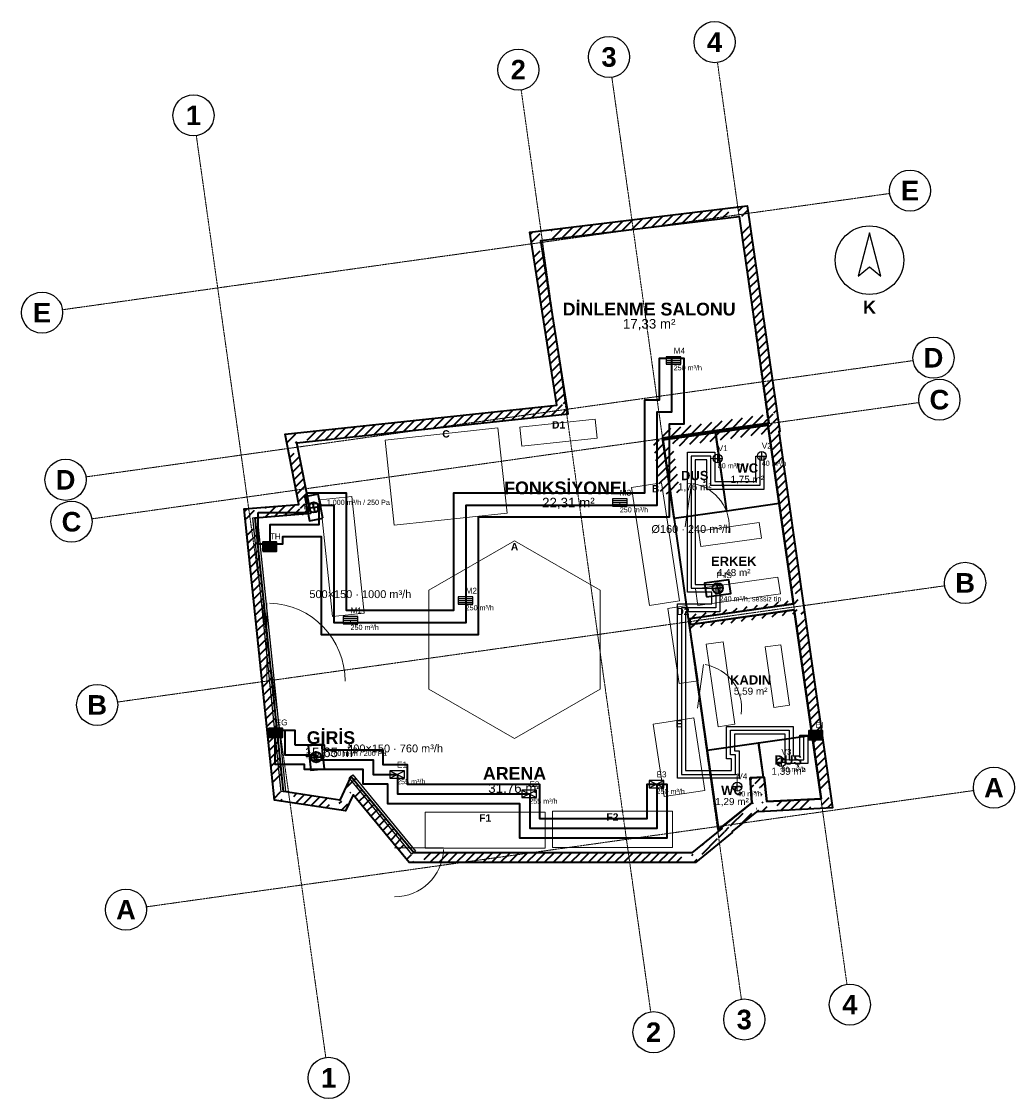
# Model space of a CAD drawing. Header units: millimetres. Extents: x -4770 to 15512, y -5017 to 16972.
import ezdxf
from ezdxf.enums import TextEntityAlignment as Align

# ---------------------------------------------------------------- set-up
doc = ezdxf.new("R2010")
doc.units = ezdxf.units.MM
doc.linetypes.add('DASHDOT', pattern=[3.556, 2.54, -0.508, 0, -0.508])
doc.linetypes.add('DASHED', pattern=[1.524, 1.27, -0.254])
for name, color, linetype, lineweight in [('A-CEPHE', 5, 'Continuous', 25), ('A-DUVAR-MEVCUT', 8, 'Continuous', 35), ('A-DUVAR-YENI', 1, 'Continuous', 35), ('A-EKIPMAN', 9, 'Continuous', 18), ('A-KAPI', 8, 'Continuous', 18), ('A-MOBILYA', 9, 'Continuous', 18), ('A-YAZI', 7, 'Continuous', 13), ('G-AKS-BALON', 8, 'Continuous', 25), ('G-AKS-HAT', 8, 'DASHDOT', 18), ('G-KUZEY', 7, 'Continuous', 25), ('M-HAVA-BESLEME', 3, 'Continuous', 35), ('M-HAVA-BRANSMAN', 3, 'DASHED', 18), ('M-HAVA-CIHAZ', 2, 'Continuous', 35), ('M-HAVA-EGZOZ', 1, 'Continuous', 35), ('M-HAVA-ISLAK', 6, 'Continuous', 25), ('M-HAVA-MENFEZ', 3, 'Continuous', 25), ('M-YAZI', 7, 'Continuous', 13)]:
    doc.layers.add(name, color=color, linetype=linetype, lineweight=lineweight)
doc.styles.add('GYM', font='arial.ttf')
doc.styles.add('GYM-B', font='arialbd.ttf')

# ---------------------------------------------------------------- blocks, each defined once
blk = doc.blocks.new('G_KUZEY')
blk.add_lwpolyline([(0, 560), (-230, -330), (0, -140), (230, -330)], close=True)
blk.add_circle((0, 0), 700)
at = {"style": 'GYM-B'}
blk.add_text('K', height=260, dxfattribs=at).set_placement((0, -960), align=Align.MIDDLE_CENTER)
blk = doc.blocks.new('M_MENFEZ_BESLEME')
for p, q in [((-150, 40), (150, 40)), ((-150, 0), (150, 0)), ((-150, -40), (150, -40))]:
    blk.add_line(p, q)
blk.add_lwpolyline([(-150, -75), (150, -75), (150, 75), (-150, 75)], close=True)
at = {"style": 'GYM'}
for tag, p, height in [('KOD', (0, 140), 120), ('DEBI', (0, -200), 105)]:
    blk.add_attdef(tag, p, '', height=height, dxfattribs=at)
blk = doc.blocks.new('M_MENFEZ_EGZOZ')
for p, q in [((-150, -75), (150, 75)), ((-150, 75), (150, -75))]:
    blk.add_line(p, q)
blk.add_lwpolyline([(-150, -75), (150, -75), (150, 75), (-150, 75)], close=True)
at = {"style": 'GYM'}
for tag, p, height in [('KOD', (0, 140), 120), ('DEBI', (0, -200), 105)]:
    blk.add_attdef(tag, p, '', height=height, dxfattribs=at)
blk = doc.blocks.new('M_VALF')
for p, q in [((-90, 0), (90, 0)), ((0, -90), (0, 90))]:
    blk.add_line(p, q)
blk.add_circle((0, 0), 90)
at = {"style": 'GYM'}
for tag, p, height in [('KOD', (0, 150), 120), ('DEBI', (0, -200), 105)]:
    blk.add_attdef(tag, p, '', height=height, dxfattribs=at)
blk = doc.blocks.new('M_FAN')
for q in [(-105, 0), (0, 105), (105, 0), (0, -105)]:
    blk.add_line((0, 0), q)
blk.add_lwpolyline([(-250, -140), (250, -140), (250, 140), (-250, 140)], close=True)
blk.add_circle((0, 0), 105)
at = {"style": 'GYM'}
for tag, p, height in [('KOD', (0, 210), 120), ('TANIM', (0, -270), 105)]:
    blk.add_attdef(tag, p, '', height=height, dxfattribs=at)
blk = doc.blocks.new('M_PANJUR')
for p, q in [((-140, 64), (140, 64)), ((-140, 32), (140, 32)), ((-140, 0), (140, 0)), ((-140, -32), (140, -32)), ((-140, -64), (140, -64))]:
    blk.add_line(p, q)
blk.add_lwpolyline([(-140, -90), (140, -90), (140, 90), (-140, 90)], close=True)
at = {"style": 'GYM'}
blk.add_attdef('KOD', (0, 150), '', height=120, dxfattribs=at)

msp = doc.modelspace()

# ---------------------------------------------------------------- hatches: boundary and pattern name
at = {"layer": 'A-DUVAR-MEVCUT'}
h = msp.add_hatch(dxfattribs=at)
h.set_pattern_fill('ANSI31', scale=40)
h.paths.add_polyline_path([(11012, 4959), (11563, 1104), (11761, 1132), (11210, 4987)])
h.paths.add_polyline_path([(11353, 1093), (11563, 1104), (11533, 1314), (11735, 1314), (11773, 1048), (11773, 915), (11377, 894), (11353, 894)])
h.paths.add_polyline_path([(11563, 1104), (10456, 1046), (10466, 846), (11573, 904)])
h.paths.add_polyline_path([(10432, 1256), (10456, 1046), (10666, 1057), (10666, 857), (10278, 836), (10275, 862), (10246, 839), (10246, 1256)])
h.paths.add_polyline_path([(10456, 1046), (10400, 1542), (10201, 1520), (10257, 1024)])
h.paths.add_polyline_path([(10190, 1332), (10190, 1535), (10400, 1542), (10424, 1332)])
h.paths.add_polyline_path([(10400, 1542), (10116, 1532), (10123, 1332), (10407, 1342)])
h.paths.add_polyline_path([(10326, 1322), (10130, 1322), (10116, 1532), (10326, 1539)])
h.paths.add_polyline_path([(10116, 1532), (10150, 1018), (10350, 1031), (10316, 1545)])
h.paths.add_polyline_path([(9940, 850), (10150, 1018), (10136, 1228), (10360, 1228), (10360, 841), (10278, 836), (10275, 862), (10208, 808), (9940, 808)])
h.paths.add_polyline_path([(10150, 1018), (9527, 521), (9652, 365), (10275, 862)])
h.paths.add_polyline_path([(9317, 323), (9531, 498), (9527, 521), (9737, 689), (9737, 409), (9618, 311), (9317, 311)])
h.paths.add_polyline_path([(9527, 521), (9531, 498), (9729, 528), (9725, 551)])
h.paths.add_polyline_path([(9321, 326), (9531, 498), (9527, 521), (9741, 692), (9741, 412), (9590, 288), (9321, 288)])
h.paths.add_polyline_path([(9531, 498), (8924, 0), (9051, -155), (9658, 343)])
h.paths.add_polyline_path([(9134, -86), (8996, -200), (8714, -200), (8714, 0), (8924, 0), (9134, 172)])
h.paths.add_polyline_path([(8924, 0), (3241, 0), (3241, -200), (8924, -200)])
h.paths.add_polyline_path([(3068, 210), (3241, 0), (3451, 0), (3451, -200), (3147, -200), (3031, -60), (3031, 210)])
h.paths.add_polyline_path([(3241, 0), (1957, 1555), (1803, 1428), (3087, -127)])
h.paths.add_polyline_path([(1859, 1345), (1957, 1555), (2130, 1345)])
h.paths.add_polyline_path([(1957, 1555), (1732, 1075), (1913, 990), (2138, 1470)])
h.paths.add_polyline_path([(1522, 904), (1522, 1106), (1732, 1075), (1830, 1285), (1942, 1285), (1942, 1052), (1854, 865), (1784, 865)])
h.paths.add_polyline_path([(1732, 1075), (579, 1247), (549, 1049), (1702, 877)])
h.paths.add_polyline_path([(557, 1457), (579, 1247), (789, 1216), (789, 1037), (631, 1037), (396, 1072), (369, 1333), (369, 1457)])
h.paths.add_polyline_path([(579, 1247), (0, 6840), (-199, 6819), (380, 1226)])
h.paths.add_polyline_path([(210, 6857), (0, 6840), (22, 6630), (-179, 6630), (-210, 6926), (-210, 7024), (117, 7050), (210, 7050)])
h.paths.add_polyline_path([(0, 6840), (1136, 6931), (1120, 7130), (-16, 7039)])
h.paths.add_polyline_path([(1095, 7141), (1136, 6931), (926, 6914), (926, 7141)])
h.paths.add_polyline_path([(1136, 6931), (853, 8372), (657, 8333), (940, 6892)])
h.paths.add_polyline_path([(1063, 8394), (853, 8372), (894, 8162), (690, 8162), (643, 8403), (643, 8551), (936, 8582), (1063, 8582)])
h.paths.add_polyline_path([(853, 8372), (6392, 8965), (6371, 9164), (832, 8571)])
h.paths.add_polyline_path([(6359, 9175), (6392, 8965), (6182, 8943), (6182, 9175)])
h.paths.add_polyline_path([(6392, 8965), (5840, 12499), (5642, 12468), (6194, 8934)])
h.paths.add_polyline_path([(6050, 12524), (5840, 12499), (5873, 12289), (5670, 12289), (5630, 12547), (5630, 12675), (5910, 12709), (6050, 12709)])
h.paths.add_polyline_path([(5840, 12499), (9885, 12990), (9861, 13189), (5816, 12698)])
h.paths.add_polyline_path([(9915, 12780), (9885, 12990), (9675, 12965), (9675, 13166), (9955, 13200), (10057, 13200), (10095, 12935), (10095, 12780)])
h.paths.add_polyline_path([(9885, 12990), (10491, 8771), (10689, 8799), (10083, 13018)])
h.paths.add_polyline_path([(10500, 8561), (10473, 8753), (10281, 8725), (10281, 8741), (10491, 8771), (10461, 8981), (10663, 8981), (10701, 8716), (10701, 8599), (10697, 8598), (10701, 8571), (10701, 8561)])
h.paths.add_polyline_path([(10491, 8771), (8314, 8462), (8342, 8264), (10519, 8573)])
h.paths.add_polyline_path([(8524, 8472), (8329, 8444), (8356, 8252), (8346, 8252), (8314, 8462), (8524, 8492)])
h.paths.add_polyline_path([(8314, 8462), (8486, 7339), (8683, 7369), (8512, 8492)])
h.paths.add_polyline_path([(8456, 7549), (8486, 7339), (8454, 7549)])
h.paths.add_polyline_path([(8486, 7339), (8329, 8444), (8131, 8416), (8288, 7311)])
h.paths.add_polyline_path([(8539, 8474), (8329, 8444), (8359, 8234), (8349, 8234), (8314, 8462), (8539, 8494)])
h.paths.add_polyline_path([(8329, 8444), (10473, 8753), (10444, 8951), (8300, 8642)])
h.paths.add_polyline_path([(10503, 8543), (10473, 8753), (10263, 8723), (10263, 8739), (10491, 8771), (10463, 8963), (10665, 8963), (10683, 8841), (10683, 8543)])
h.paths.add_polyline_path([(10473, 8753), (10996, 5080), (11194, 5108), (10671, 8781)])
h.paths.add_polyline_path([(11025, 4870), (11012, 4959), (10786, 4927), (10786, 5050), (10996, 5080), (10966, 5290), (11168, 5290), (11206, 5024), (11206, 4870)])
h.paths.add_polyline_path([(10996, 5080), (8877, 4779), (8905, 4581), (11024, 4882)])
h.paths.add_polyline_path([(9087, 4685), (8895, 4658), (8877, 4779), (9087, 4809)])
h.paths.add_polyline_path([(8877, 4779), (8895, 4658), (9093, 4688), (9075, 4809)])
h.paths.add_polyline_path([(9105, 4688), (8895, 4658), (8877, 4779), (9105, 4811)])
h.paths.add_polyline_path([(8895, 4658), (11012, 4959), (10984, 5157), (8867, 4856)])
h.paths.add_polyline_path([(11042, 4749), (11012, 4959), (10802, 4929), (10802, 5052), (10996, 5080), (10983, 5169), (11185, 5169), (11222, 4912), (11222, 4910), (11221, 4910), (11222, 4903), (11222, 4749)])

# ---------------------------------------------------------------- linework, layer by layer
at = {"layer": 'A-CEPHE'}
for points in [[(-45, 6835), (45, 6845), (625, 1255), (535, 1245)], [(3275, 29), (3205, -29), (1925, 1531), (1995, 1589)]]:
    msp.add_lwpolyline(points, close=True, dxfattribs=at)
at = {"layer": 'A-DUVAR-MEVCUT'}
for points in [[(11221, 4910), (11792, 916), (10278, 836), (10275, 862), (9743, 437), (9746, 416), (8996, -200), (3147, -200), (2004, 1184), (1850, 855), (396, 1072), (-220, 7023), (897, 7112), (615, 8548), (6162, 9142), (5610, 12673), (10055, 13212), (10717, 8601), (10697, 8598), (11222, 4910)], [(11012, 4959), (11563, 1104), (10456, 1046), (10400, 1542), (10116, 1532), (10150, 1018), (9527, 521), (9531, 498), (8924, 0), (3241, 0), (1957, 1555), (1732, 1075), (579, 1247), (0, 6840), (1136, 6931), (853, 8372), (6392, 8965), (5840, 12499), (9885, 12990), (10491, 8771), (8314, 8462), (8486, 7339), (8329, 8444), (10473, 8753), (10996, 5080), (8877, 4779), (8895, 4658)]]:
    msp.add_lwpolyline(points, close=True, dxfattribs=at)
at = {"layer": 'A-DUVAR-YENI'}
for points in [[(10473, 8753), (8329, 8444), (8849, 4775), (10996, 5080)], [(9403, 8580), (9632, 6977), (8559, 6824), (8331, 8428)], [(10476, 8733), (10704, 7129), (9633, 6977), (9404, 8581)], [(11012, 4959), (8868, 4654), (9466, 472), (10150, 1018), (10116, 1532), (10400, 1542), (10456, 1046), (11563, 1104)], [(10280, 2245), (10381, 1541), (10116, 1532), (10150, 1018), (9497, 497), (9463, 492), (9234, 2095)], [(11377, 2402), (11563, 1104), (10456, 1046), (10400, 1542), (10382, 1541), (10281, 2245)]]:
    msp.add_lwpolyline(points, close=True, dxfattribs=at)
at = {"layer": 'A-EKIPMAN'}
for points in [[(6991, 8468), (6950, 8856), (5409, 8692), (5450, 8304)], [(4960, 8673), (2654, 8427), (2840, 6687), (5146, 6933)], [(8302, 7553), (7689, 7459), (8058, 5047), (8671, 5141)], [(5300, 6370), (3551, 5360), (3551, 3340), (5300, 2330), (7049, 3340), (7049, 5360)], [(8816, 5046), (8430, 4987), (8664, 3454), (9050, 3513)], [(9189, 1272), (8962, 2755), (8131, 2628), (8358, 1145)], [(5925, 90), (5925, 830), (3475, 830), (3475, 90)], [(8525, 110), (8525, 850), (6075, 850), (6075, 110)]]:
    msp.add_lwpolyline(points, close=True, dxfattribs=at)
at = {"layer": 'A-KAPI'}
for p, q in [((8787, 6654), (8913, 7546)), ((240, 3500), (240, 5100)), ((9037, 2954), (9163, 3846)), ((2850, 100), (3850, 100))]:
    msp.add_line(p, q, dxfattribs=at)
for centre, radius, start, end in [((8787, 6654), 900, -8, 80), ((240, 3500), 1600, 0, 88), ((9037, 2954), 900, -8, 80), ((2850, 100), 1000, -90, -2)]:
    msp.add_arc(centre, radius, start, end, dxfattribs=at)
at = {"layer": 'A-MOBILYA'}
for points in [[(1978, 7277), (1331, 7209), (1582, 4823), (2229, 4891)], [(9058, 6567), (9103, 6250), (10341, 6425), (10296, 6742)], [(8998, 5391), (9047, 5045), (10730, 5284), (10681, 5630)], [(9562, 4307), (9215, 4257), (9456, 2574), (9802, 2624)], [(10737, 4247), (10420, 4202), (10597, 2965), (10914, 3010)]]:
    msp.add_lwpolyline(points, close=True, dxfattribs=at)
at = {"layer": 'G-AKS-BALON'}
for centre in [(9386, 16552), (7230, 16249), (5377, 15989), (-1258, 15056), (13378, 13520), (-4350, 11028), (13858, 10107), (13978, 9251), (-3871, 7615), (-3750, 6759), (14504, 5510), (-3225, 3018), (15092, 1329), (-2637, -1163), (12149, -3101), (9992, -3405), (8139, -3665), (1504, -4597)]:
    msp.add_circle(centre, 420, dxfattribs=at)
at = {"layer": 'G-AKS-HAT'}
for p, q in [((12090, -2686), (9445, 16136)), ((9933, -2989), (7288, 15833)), ((8081, -3249), (5436, 15573)), ((1445, -4182), (-1200, 14640)), ((-3934, 11087), (12962, 13461)), ((-3455, 7674), (13442, 10049)), ((-3334, 6818), (13562, 9192)), ((-2809, 3077), (14088, 5451)), ((-2221, -1105), (14676, 1270))]:
    msp.add_line(p, q, dxfattribs=at)
at = {"layer": 'M-HAVA-BESLEME'}
msp.add_lwpolyline([(60, 6950), (1060, 6950), (1060, 7350), (1860, 7350), (1860, 4950), (4060, 4950), (4060, 7350), (7960, 7350), (7960, 9250), (8260, 9250), (8260, 10100), (8760, 10100), (8760, 8750), (8460, 8750), (8460, 6850), (4560, 6850), (4560, 4450), (1360, 4450), (1360, 6450), (560, 6450), (560, 6300), (60, 6300)], close=True, dxfattribs=at)
msp.add_lwpolyline([(310, 6300), (310, 6700), (1310, 6700), (1310, 7100), (1610, 7100), (1610, 4700), (4310, 4700), (4310, 7100), (8210, 7100), (8210, 9000), (8510, 9000), (8510, 10100)], dxfattribs=at)
at = {"layer": 'M-HAVA-BRANSMAN'}
for p, q in [((8510, 10050), (8550, 10050)), ((8550, 10050), (8550, 10050)), ((9310, 8050), (9450, 8050)), ((9450, 8050), (9450, 8050)), ((10310, 8100), (10350, 8100)), ((10350, 8100), (10350, 8100)), ((7450, 7100), (7450, 7150)), ((7450, 7100), (7450, 7100)), ((4310, 5150), (4300, 5150)), ((4300, 5150), (4300, 5150)), ((1950, 4700), (1950, 4750)), ((1950, 4700), (1950, 4700)), ((10910, 1900), (10750, 1900)), ((10750, 1900), (10750, 1850)), ((2900, 1600), (2900, 1600)), ((2900, 1600), (2900, 1600)), ((9810, 1600), (9850, 1600)), ((9850, 1600), (9850, 1350)), ((8210, 1400), (8200, 1400)), ((8200, 1400), (8200, 1400)), ((5600, 1200), (5600, 1200)), ((5600, 1200), (5600, 1200))]:
    msp.add_line(p, q, dxfattribs=at)
at = {"layer": 'M-HAVA-EGZOZ'}
msp.add_lwpolyline([(810, 2200), (1410, 2200), (1410, 2100), (2610, 2100), (2610, 1800), (3110, 1800), (3110, 1400), (5810, 1400), (5810, 700), (8010, 700), (8010, 1400), (8410, 1400), (8410, 300), (5410, 300), (5410, 1000), (2710, 1000), (2710, 1400), (2210, 1400), (2210, 1700), (1010, 1700), (1010, 1800), (410, 1800), (410, 2500), (810, 2500)], close=True, dxfattribs=at)
msp.add_lwpolyline([(610, 2500), (610, 2000), (1210, 2000), (1210, 1900), (2410, 1900), (2410, 1600), (2910, 1600), (2910, 1200), (5610, 1200), (5610, 500), (8210, 500), (8210, 1400)], dxfattribs=at)
at = {"layer": 'M-HAVA-ISLAK'}
msp.add_lwpolyline([(10390, 7420), (9230, 7420), (9230, 8020), (8990, 8020), (8990, 5480), (9490, 5480), (9490, 4920), (8790, 4920), (8790, 1680), (9730, 1680), (9730, 1920), (9630, 1920), (9630, 2580), (10990, 2580), (10990, 1980), (11130, 1980), (11130, 2400), (11290, 2400), (11290, 1820), (10830, 1820), (10830, 2420), (9790, 2420), (9790, 2080), (9890, 2080), (9890, 1520), (8630, 1520), (8630, 5080), (9330, 5080), (9330, 5320), (8830, 5320), (8830, 8180), (9390, 8180), (9390, 7580), (10230, 7580), (10230, 8100), (10390, 8100)], close=True, dxfattribs=at)
msp.add_lwpolyline([(10310, 8100), (10310, 7500), (9310, 7500), (9310, 8100), (8910, 8100), (8910, 5400), (9410, 5400), (9410, 5000), (8710, 5000), (8710, 1600), (9810, 1600), (9810, 2000), (9710, 2000), (9710, 2500), (10910, 2500), (10910, 1900), (11210, 1900), (11210, 2400)], dxfattribs=at)

# ---------------------------------------------------------------- block references
at = {"layer": 'G-KUZEY'}
msp.add_blockref('G_KUZEY', (12550, 12100), dxfattribs=at)
at = {"layer": 'M-HAVA-CIHAZ'}
ref = msp.add_blockref('M_FAN', (1200, 7050), dxfattribs=dict(at, rotation=101.1))
ref.add_attrib('KOD', 'F-TH', (994, 7010), dxfattribs={"layer": '0', "height": 120, "style": 'GYM'})
ref.add_attrib('TANIM', '1.000 m³/h / 250 Pa', (1465, 7102), dxfattribs={"layer": '0', "height": 105, "style": 'GYM'})
for p, values in [((300, 6250), {'KOD': 'TH'}), ((420, 2450), {'KOD': 'EG'}), ((11450, 2400), {'KOD': 'EI'})]:
    msp.add_blockref('M_PANJUR', p, dxfattribs=at).add_auto_attribs(values)
ref = msp.add_blockref('M_FAN', (9450, 5400), dxfattribs=dict(at, rotation=8.1))
ref.add_attrib('KOD', 'F-IS', (9420, 5608), dxfattribs={"layer": '0', "height": 120, "style": 'GYM'})
ref.add_attrib('TANIM', '240 m³/h, sessiz tip', (9488, 5133), dxfattribs={"layer": '0', "height": 105, "style": 'GYM'})
ref = msp.add_blockref('M_FAN', (1250, 1950), dxfattribs=dict(at, rotation=95.9))
ref.add_attrib('KOD', 'F-EG', (1041, 1928), dxfattribs={"layer": '0', "height": 120, "style": 'GYM'})
ref.add_attrib('TANIM', '760 m³/h / 200 Pa', (1519, 1978), dxfattribs={"layer": '0', "height": 105, "style": 'GYM'})
at = {"layer": 'M-HAVA-MENFEZ'}
for name, p, values in [('M_MENFEZ_BESLEME', (8550, 10050), {'KOD': 'M4', 'DEBI': '250 m³/h'}), ('M_VALF', (10350, 8100), {'KOD': 'V2', 'DEBI': '40 m³/h'}), ('M_VALF', (9450, 8050), {'KOD': 'V1', 'DEBI': '80 m³/h'}), ('M_MENFEZ_BESLEME', (7450, 7150), {'KOD': 'M3', 'DEBI': '250 m³/h'}), ('M_MENFEZ_BESLEME', (4300, 5150), {'KOD': 'M2', 'DEBI': '250 m³/h'}), ('M_MENFEZ_BESLEME', (1950, 4750), {'KOD': 'M1', 'DEBI': '250 m³/h'}), ('M_VALF', (10750, 1850), {'KOD': 'V3', 'DEBI': '80 m³/h'}), ('M_MENFEZ_EGZOZ', (2900, 1600), {'KOD': 'E1', 'DEBI': '255 m³/h'}), ('M_MENFEZ_EGZOZ', (8200, 1400), {'KOD': 'E3', 'DEBI': '250 m³/h'}), ('M_VALF', (9850, 1350), {'KOD': 'V4', 'DEBI': '40 m³/h'}), ('M_MENFEZ_EGZOZ', (5600, 1200), {'KOD': 'E2', 'DEBI': '255 m³/h'})]:
    msp.add_blockref(name, p, dxfattribs=at).add_auto_attribs(values)

# ---------------------------------------------------------------- texts
at = {"layer": 'A-EKIPMAN', "style": 'GYM-B'}
for s, p in [('D1', (6200, 8736)), ('C', (3900, 8553)), ('B', (8180, 7433)), ('A', (5300, 6250)), ('D2', (8740, 4926)), ('E', (8660, 2635)), ('F1', (4700, 710)), ('F2', (7300, 730))]:
    msp.add_text(s, height=150, dxfattribs=at).set_placement(p, align=Align.MIDDLE_CENTER)
at = {"layer": 'A-YAZI'}
for s, height, style, p in [('DİNLENME SALONU', 260, 'GYM-B', (8050, 11100)), ('17,33 m²', 195, 'GYM', (8050, 10800)), ('WC', 190, 'GYM-B', (10054, 7855)), ('DUŞ', 190, 'GYM-B', (8981, 7702)), ('1,75 m²', 145, 'GYM', (10054, 7625)), ('FONKSİYONEL', 260, 'GYM-B', (6400, 7450)), ('1,76 m²', 145, 'GYM', (8981, 7472)), ('22,31 m²', 195, 'GYM', (6400, 7150)), ('ERKEK', 190, 'GYM-B', (9777, 5951)), ('4,48 m²', 145, 'GYM', (9777, 5721)), ('KADIN', 190, 'GYM-B', (10123, 3529)), ('5,59 m²', 145, 'GYM', (10123, 3299)), ('GİRİŞ', 260, 'GYM-B', (1550, 2350)), ('15,65 m²', 195, 'GYM', (1550, 2050)), ('DUŞ', 190, 'GYM-B', (10891, 1894)), ('1,39 m²', 145, 'GYM', (10891, 1664)), ('ARENA', 260, 'GYM-B', (5300, 1620)), ('31,76 m²', 195, 'GYM', (5300, 1320)), ('WC', 190, 'GYM-B', (9742, 1275)), ('1,29 m²', 145, 'GYM', (9742, 1045))]:
    msp.add_text(s, height=height, dxfattribs=dict(at, style=style)).set_placement(p, align=Align.MIDDLE_CENTER)
at = {"layer": 'G-AKS-BALON', "style": 'GYM-B'}
for s, p in [('4', (9386, 16552)), ('3', (7230, 16249)), ('2', (5377, 15989)), ('1', (-1258, 15056)), ('E', (13378, 13520)), ('E', (-4350, 11028)), ('D', (13858, 10107)), ('C', (13978, 9251)), ('D', (-3871, 7615)), ('C', (-3750, 6759)), ('B', (14504, 5510)), ('B', (-3225, 3018)), ('A', (15092, 1329)), ('A', (-2637, -1163)), ('4', (12149, -3101)), ('3', (9992, -3405)), ('2', (8139, -3665)), ('1', (1504, -4597))]:
    msp.add_text(s, height=399, dxfattribs=at).set_placement(p, align=Align.MIDDLE_CENTER)
at = {"layer": 'M-YAZI', "style": 'GYM'}
for s, p in [('Ø160 · 240 m³/h', (8910, 6610)), ('500×150 · 1000 m³/h', (2150, 5280)), ('400×150 · 760 m³/h', (2860, 2130))]:
    msp.add_text(s, height=160, dxfattribs=at).set_placement(p, align=Align.MIDDLE_CENTER)

doc.saveas('drawing.dxf')
